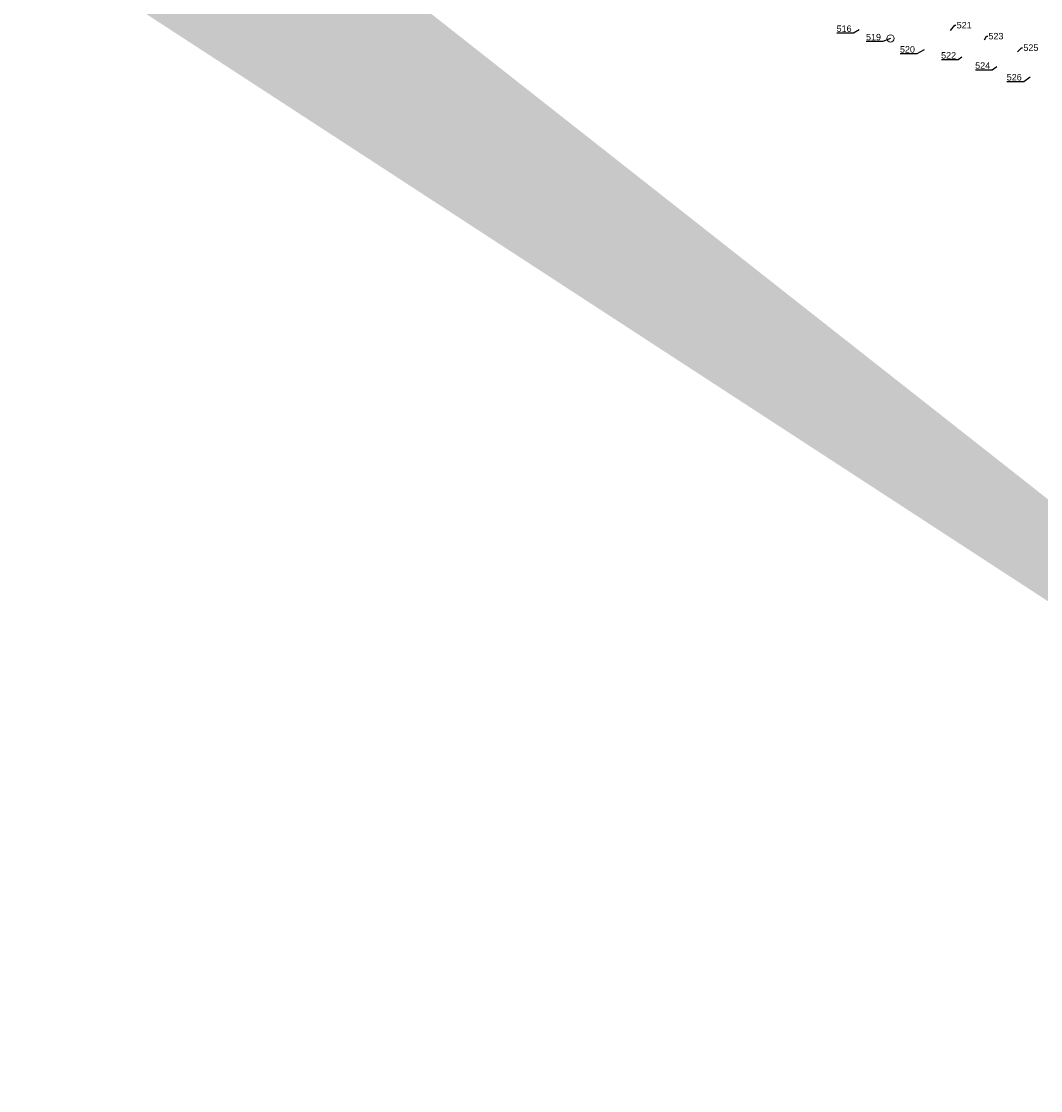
# Model space of a CAD drawing. Extents: x 5550606 to 5555059, y 5709169 to 5713510.
# Tile 29 of 33: x 5553410 to 5553695, y 5710758 to 5711057. Entities that reach past the tile are written whole.
import ezdxf
from ezdxf import colors
from ezdxf.entities.mleader import LeaderData, LeaderLine
from ezdxf.math import Vec2, Vec3

# ---------------------------------------------------------------- set-up
doc = ezdxf.new("R2010")
doc.units = 0
doc.layers.add('z_drzewa', color=96, linetype='Continuous', lineweight=20)
doc.layers.add('z_drzewa-etykiety', color=96, linetype='Continuous', lineweight=9)
doc.layers.add('z_krzewy', color=102, linetype='Continuous')
doc.styles.add('Z_Opisy', font='arial.ttf', dxfattribs={"height": 1.2})

msp = doc.modelspace()

# ---------------------------------------------------------------- hatches: boundary and pattern name
at = {"layer": 'z_krzewy'}
h = msp.add_hatch(dxfattribs=at)
h.set_pattern_fill('GOST_GLASS', color=256, scale=0.2, style=0)
edge = h.paths.add_edge_path(flags=0)
edge.add_arc((5550761.54, 5713012.89), 1, 0, 360)
h.paths.add_polyline_path([(5550767.63, 5713087.78), (5550770.12, 5713087.39), (5550770.07, 5713087.08), (5550767.81, 5713071.02), (5550767.28, 5713066.11), (5550765.8, 5713055.98), (5550762.01, 5713039.19), (5550757.66, 5713008.72), (5550754.17, 5712985.46), (5550748.88, 5712955.64), (5550745.15, 5712930.49), (5550741.24, 5712902.93), (5550740.75, 5712899.67), (5550737.97, 5712900.04), (5550738.57, 5712903.94), (5550742.83, 5712930.84), (5550746.78, 5712955.93), (5550751.53, 5712985.76), (5550755.23, 5713009.36), (5550763.66, 5713063.15), (5550764.1, 5713066.01), (5550764.94, 5713071.22)], flags=16)
edge = h.paths.add_edge_path()
edge.add_line((5550792.87, 5713210.34), (5550791.95, 5713205.42))
edge.add_line((5550791.95, 5713205.42), (5550794.32, 5713205.05))
edge.add_line((5550794.32, 5713205.05), (5550795.09, 5713209.99))
edge.add_line((5550795.09, 5713209.99), (5550792.88, 5713210.33))
edge.add_line((5550731.26, 5712827.38), (5550730.36, 5712822.28))
edge.add_line((5550730.36, 5712822.28), (5550733.33, 5712821.88))
edge.add_line((5550733.33, 5712821.88), (5550734.16, 5712826.99))
edge.add_line((5550734.16, 5712826.99), (5550731.26, 5712827.37))
edge.add_line((5553907.12, 5710758.21), (5553906.77, 5710759.41))
edge.add_line((5553906.77, 5710759.41), (5553906.55, 5710760.38))
edge.add_line((5553906.55, 5710760.38), (5553906.38, 5710761.26))
edge.add_line((5553906.38, 5710761.26), (5553906.22, 5710762.77))
edge.add_line((5553906.22, 5710762.77), (5553906.12, 5710766.51))
edge.add_line((5553906.12, 5710766.51), (5553906.03, 5710771.28))
edge.add_line((5553906.03, 5710771.28), (5553905.92, 5710777.5))
edge.add_line((5553905.92, 5710777.5), (5553905.77, 5710784.82))
edge.add_line((5553905.77, 5710784.82), (5553905.62, 5710794.17))
edge.add_line((5553905.62, 5710794.17), (5553905.32, 5710809.7))
edge.add_line((5553905.32, 5710809.7), (5553903.92, 5710834.46))
edge.add_line((5553903.92, 5710834.46), (5553903.54, 5710838))
edge.add_line((5553903.54, 5710838), (5553905.59, 5710837.61))
edge.add_line((5553905.59, 5710837.61), (5553905.32, 5710833.12))
edge.add_line((5553905.32, 5710833.12), (5553905.19, 5710820.9))
edge.add_line((5553905.19, 5710820.9), (5553906.2, 5710801.94))
edge.add_line((5553906.2, 5710801.94), (5553906.52, 5710791.72))
edge.add_line((5553906.52, 5710791.72), (5553906.84, 5710779.2))
edge.add_line((5553906.84, 5710779.2), (5553907.02, 5710767.56))
edge.add_line((5553907.02, 5710767.56), (5553907.36, 5710763.06))
edge.add_line((5553907.36, 5710763.06), (5553907.82, 5710758.16))
edge.add_line((5553907.82, 5710758.16), (5553907.11, 5710758.21))

# ---------------------------------------------------------------- linework, layer by layer
at = {"layer": 'z_drzewa'}
msp.add_circle((5553652.85, 5711052.71), 1, dxfattribs=at)

# ---------------------------------------------------------------- leaders
at = {"layer": 'z_drzewa-etykiety'}
ml = msp.add_multileader_mtext('Standard', dxfattribs=at)
ml.set_content('521', color=256, style='Z_Opisy')
ml.set_leader_properties()
ml.build(insert=Vec2(0, 0))
ml.multileader.update_dxf_attribs({"text_right_attachment_type": 6, "dogleg_length": 0.358, "arrow_head_size": 0})
ctx = ml.context
ctx.base_point, ctx.char_height, ctx.arrow_head_size, ctx.landing_gap_size, ctx.plane_origin = Vec3(5553671.18, 5711056.4), 1.8, 0, 0.2, Vec3(5553669.64, 5711054.94)
ctx.right_attachment = 6
notes = []
notes.append((ctx, [(0, (1, 1, 0), (5553670.82, 5711056.4), (1, 0), 0.358, [(0, [(5553669.64, 5711054.94)], 0, [])])]))
ctx.mtext.insert, ctx.mtext.flow_direction = Vec3(5553671.38, 5711057.32), 5
ml = msp.add_multileader_mtext('Standard', dxfattribs=at)
ml.set_content('516', color=256, style='Z_Opisy')
ml.set_leader_properties()
ml.build(insert=Vec2(0, 0))
ml.multileader.update_dxf_attribs({"text_right_attachment_type": 6, "dogleg_length": 0.358, "arrow_head_size": 0})
ctx = ml.context
ctx.base_point, ctx.char_height, ctx.arrow_head_size, ctx.landing_gap_size, ctx.plane_origin = Vec3(5553637.78, 5711055.44), 1.8, 0, 0.2, Vec3(5553644.06, 5711055.12)
ctx.right_attachment, ctx.text_align_type = 6, 2
notes.append((ctx, [(0, (1, 1, 0), (5553642.52, 5711054.19), (-1, 0), 0.358, [(0, [(5553644.06, 5711055.12)], 0, [])])]))
ctx.mtext.insert, ctx.mtext.alignment, ctx.mtext.flow_direction = Vec3(5553641.96, 5711056.35), 3, 5
ml = msp.add_multileader_mtext('Standard', dxfattribs=at)
ml.set_content('519', color=256, style='Z_Opisy')
ml.set_leader_properties()
ml.build(insert=Vec2(0, 0))
ml.multileader.update_dxf_attribs({"text_right_attachment_type": 6, "dogleg_length": 0.358, "arrow_head_size": 0})
ctx = ml.context
ctx.base_point, ctx.char_height, ctx.arrow_head_size, ctx.landing_gap_size, ctx.plane_origin = Vec3(5553646.01, 5711053.07), 1.8, 0, 0.2, Vec3(5553652.85, 5711052.71)
ctx.right_attachment, ctx.text_align_type = 6, 2
notes.append((ctx, [(0, (1, 1, 0), (5553650.75, 5711051.83), (-1, 0), 0.358, [(0, [(5553652.85, 5711052.71)], 0, [])])]))
ctx.mtext.insert, ctx.mtext.alignment, ctx.mtext.flow_direction = Vec3(5553650.19, 5711053.99), 3, 5
ml = msp.add_multileader_mtext('Standard', dxfattribs=at)
ml.set_content('523', color=256, style='Z_Opisy')
ml.set_leader_properties()
ml.build(insert=Vec2(0, 0))
ml.multileader.update_dxf_attribs({"text_right_attachment_type": 6, "dogleg_length": 0.358, "arrow_head_size": 0})
ctx = ml.context
ctx.base_point, ctx.char_height, ctx.arrow_head_size, ctx.landing_gap_size, ctx.plane_origin = Vec3(5553680.06, 5711053.35), 1.8, 0, 0.2, Vec3(5553679.12, 5711052.36)
ctx.right_attachment = 6
notes.append((ctx, [(0, (1, 1, 0), (5553679.7, 5711053.35), (1, 0), 0.358, [(0, [(5553679.12, 5711052.36)], 0, [])])]))
ctx.mtext.insert, ctx.mtext.flow_direction = Vec3(5553680.26, 5711054.27), 5
ml = msp.add_multileader_mtext('Standard', dxfattribs=at)
ml.set_content('525', color=256, style='Z_Opisy')
ml.set_leader_properties()
ml.build(insert=Vec2(0, 0))
ml.multileader.update_dxf_attribs({"text_right_attachment_type": 6, "dogleg_length": 0.358, "arrow_head_size": 0})
ctx = ml.context
ctx.base_point, ctx.char_height, ctx.arrow_head_size, ctx.landing_gap_size, ctx.plane_origin = Vec3(5553689.84, 5711050.12), 1.8, 0, 0.2, Vec3(5553688.39, 5711048.97)
ctx.right_attachment = 6
notes.append((ctx, [(0, (1, 1, 0), (5553689.48, 5711050.12), (1, 0), 0.358, [(0, [(5553688.39, 5711048.97)], 0, [])])]))
ctx.mtext.insert, ctx.mtext.flow_direction = Vec3(5553690.04, 5711051.04), 5
ml = msp.add_multileader_mtext('Standard', dxfattribs=at)
ml.set_content('520', color=256, style='Z_Opisy')
ml.set_leader_properties()
ml.build(insert=Vec2(0, 0))
ml.multileader.update_dxf_attribs({"text_right_attachment_type": 6, "dogleg_length": 0.358, "arrow_head_size": 0})
ctx = ml.context
ctx.base_point, ctx.char_height, ctx.arrow_head_size, ctx.landing_gap_size, ctx.plane_origin = Vec3(5553655.52, 5711049.64), 1.8, 0, 0.2, Vec3(5553662.25, 5711049.55)
ctx.right_attachment, ctx.text_align_type = 6, 2
notes.append((ctx, [(0, (1, 1, 0), (5553660.25, 5711048.4), (-1, 0), 0.358, [(0, [(5553662.25, 5711049.55)], 0, [])])]))
ctx.mtext.insert, ctx.mtext.alignment, ctx.mtext.flow_direction = Vec3(5553659.69, 5711050.56), 3, 5
ml = msp.add_multileader_mtext('Standard', dxfattribs=at)
ml.set_content('522', color=256, style='Z_Opisy')
ml.set_leader_properties()
ml.build(insert=Vec2(0, 0))
ml.multileader.update_dxf_attribs({"text_right_attachment_type": 6, "dogleg_length": 0.358, "arrow_head_size": 0})
ctx = ml.context
ctx.base_point, ctx.char_height, ctx.arrow_head_size, ctx.landing_gap_size, ctx.plane_origin = Vec3(5553667.05, 5711047.96), 1.8, 0, 0.2, Vec3(5553672.78, 5711047.52)
ctx.right_attachment, ctx.text_align_type = 6, 2
notes.append((ctx, [(0, (1, 1, 0), (5553671.77, 5711046.72), (-1, 0), 0.358, [(0, [(5553672.78, 5711047.52)], 0, [])])]))
ctx.mtext.insert, ctx.mtext.alignment, ctx.mtext.flow_direction = Vec3(5553671.21, 5711048.88), 3, 5
ml = msp.add_multileader_mtext('Standard', dxfattribs=at)
ml.set_content('524', color=256, style='Z_Opisy')
ml.set_leader_properties()
ml.build(insert=Vec2(0, 0))
ml.multileader.update_dxf_attribs({"text_right_attachment_type": 6, "dogleg_length": 0.358, "arrow_head_size": 0})
ctx = ml.context
ctx.base_point, ctx.char_height, ctx.arrow_head_size, ctx.landing_gap_size, ctx.plane_origin = Vec3(5553676.57, 5711045.13), 1.8, 0, 0.2, Vec3(5553682.59, 5711044.78)
ctx.right_attachment, ctx.text_align_type = 6, 2
notes.append((ctx, [(0, (1, 1, 0), (5553681.29, 5711043.88), (-1, 0), 0.358, [(0, [(5553682.59, 5711044.78)], 0, [])])]))
ctx.mtext.insert, ctx.mtext.alignment, ctx.mtext.flow_direction = Vec3(5553680.74, 5711046.04), 3, 5
ml = msp.add_multileader_mtext('Standard', dxfattribs=at)
ml.set_content('526', color=256, style='Z_Opisy')
ml.set_leader_properties()
ml.build(insert=Vec2(0, 0))
ml.multileader.update_dxf_attribs({"text_right_attachment_type": 6, "dogleg_length": 0.358, "arrow_head_size": 0})
ctx = ml.context
ctx.base_point, ctx.char_height, ctx.arrow_head_size, ctx.landing_gap_size, ctx.plane_origin = Vec3(5553685.4, 5711041.83), 1.8, 0, 0.2, Vec3(5553691.96, 5711041.9)
ctx.right_attachment, ctx.text_align_type = 6, 2
notes.append((ctx, [(0, (1, 1, 0), (5553690.13, 5711040.59), (-1, 0), 0.358, [(0, [(5553691.96, 5711041.9)], 0, [])])]))
ctx.mtext.insert, ctx.mtext.alignment, ctx.mtext.flow_direction = Vec3(5553689.58, 5711042.75), 3, 5
for ctx, leaders in notes:
    for number, flags, end, landing, length, lines in leaders:
        leader = LeaderData()
        leader.index, (leader.has_last_leader_line, leader.has_dogleg_vector, leader.attachment_direction) = number, flags
        leader.last_leader_point, leader.dogleg_vector, leader.dogleg_length = Vec3(end), Vec3(landing), length
        for number, points, colour, breaks in lines:
            line = LeaderLine()
            line.index, line.vertices, line.color, line.breaks = number, Vec3.list(points), colors.encode_raw_color(colour), breaks
            leader.lines.append(line)
        ctx.leaders.append(leader)

doc.saveas('drawing.dxf')
